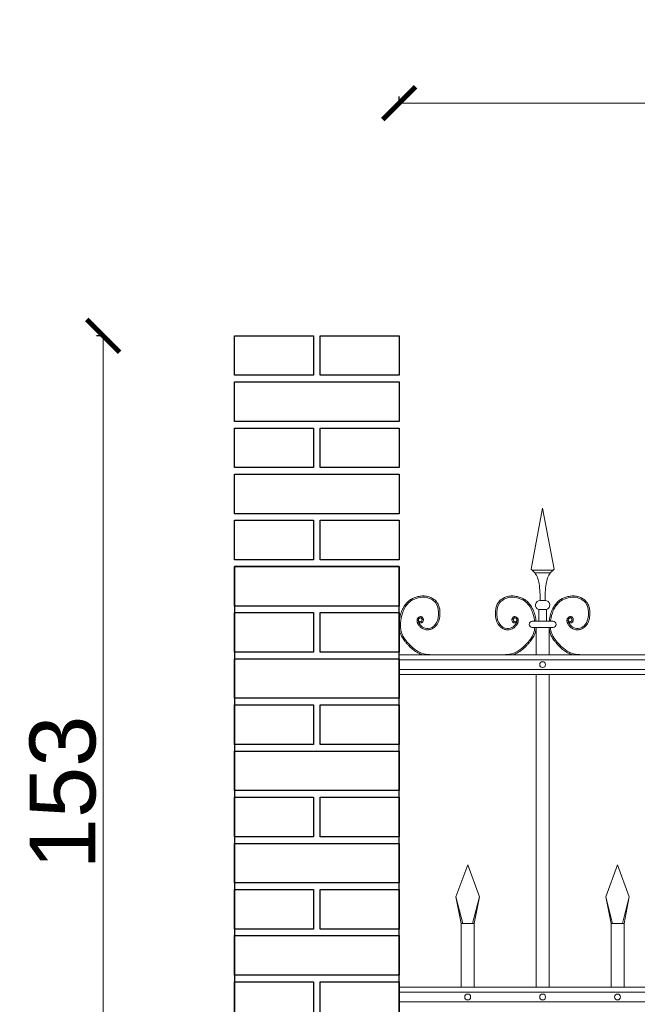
# Model space of a CAD drawing. Header units: millimetres. Extents: x 6567289036 to 6568990308, y 5976640423 to 5977332400.
# Tile 185 of 216: x 6568230276 to 6568231213, y 5976819924 to 5976821418. Entities that reach past the tile are written whole.
import ezdxf

# ---------------------------------------------------------------- set-up
doc = ezdxf.new("R2010")
doc.units = ezdxf.units.MM
doc.layers.add('01_widok', color=7, linetype='Continuous', lineweight=13)
doc.layers.add('zagospodarowanie_ wymiary', color=160, linetype='Continuous', lineweight=13)
doc.layers.add('projekt', color=10, linetype='Continuous')
doc.styles.get("Standard").update_dxf_attribs({"font": 'arial.ttf'})
doc.dimstyles.new('Copy of pzt100', dxfattribs={"dimtxt": 100, "dimasz": 50, "dimexe": 10, "dimexo": 5, "dimgap": 10, "dimtad": 1, "dimdec": 0, "dimlfac": 0.1, "dimzin": 12, "dimtxsty": 'Standard', "dimblk": 'ARCHTICK', "dimcen": 2.5, "dimclrd": 256, "dimclre": 256, "dimclrt": 256, "dimadec": 3, "dimazin": 0, "dimtfac": 1, "dimtdec": 0, "dimtix": 1, "dimtmove": 0, "dimatfit": 3, "dimfxl": 0, "dimtolj": 1, "dimlwd": -1, "dimarcsym": 0})

# ---------------------------------------------------------------- blocks, each defined once
blk = doc.blocks.new('A$C6D0402AF')
at = {"layer": '01_widok'}
for p, q in [((0.2625, 1.4602), (0.28, 1.5538)), ((0.2975, 1.4602), (0.28, 1.5538)), ((0.28, 1.4588), (0.264, 1.4588)), ((0.28, 1.4548), (0.268, 1.4548)), ((0.28, 1.4588), (0.296, 1.4588)), ((0.28, 1.4548), (0.292, 1.4548)), ((0.28, 1.4125), (0.276, 1.4125)), ((0.28, 1.4125), (0.284, 1.4125)), ((0.274, 1.3985), (0.28, 1.3985)), ((0.274, 1.3985), (0.274, 1.3805)), ((0.286, 1.3985), (0.28, 1.3985)), ((0.286, 1.3985), (0.286, 1.3805)), ((0.28, 1.3805), (0.264, 1.3805)), ((0.28, 1.3805), (0.296, 1.3805)), ((0.27, 1.371), (0.264, 1.371)), ((0.27, 1.371), (0.27, 1.329)), ((0.27, 1.371), (0.29, 1.371)), ((0.29, 1.371), (0.29, 1.329)), ((0.29, 1.371), (0.296, 1.371)), ((2.57, 1.329), (0.06, 1.329)), ((0.06, 1.3215), (2.57, 1.3215)), ((0.06, 1.3065), (2.57, 1.3065)), ((2.57, 1.299), (0.06, 1.299)), ((0.27, 1.299), (0.27, 0.819)), ((0.29, 1.299), (0.29, 0.819)), ((0.147, 0.9577), (0.165, 1.0067)), ((0.183, 0.9577), (0.165, 1.0067)), ((0.377, 0.9577), (0.395, 1.0067)), ((0.413, 0.9577), (0.395, 1.0067)), ((0.1574, 0.9167), (0.147, 0.9577)), ((0.147, 0.9577), (0.155, 0.9167)), ((0.1726, 0.9167), (0.183, 0.9577)), ((0.183, 0.9577), (0.175, 0.9167)), ((0.3874, 0.9167), (0.377, 0.9577)), ((0.377, 0.9577), (0.385, 0.9167)), ((0.4026, 0.9167), (0.413, 0.9577)), ((0.413, 0.9577), (0.405, 0.9167)), ((0.165, 0.9167), (0.155, 0.9167)), ((0.155, 0.9167), (0.155, 0.819)), ((0.165, 0.9167), (0.175, 0.9167)), ((0.175, 0.9167), (0.175, 0.819)), ((0.395, 0.9167), (0.385, 0.9167)), ((0.385, 0.9167), (0.385, 0.819)), ((0.395, 0.9167), (0.405, 0.9167)), ((0.405, 0.9167), (0.405, 0.819)), ((2.57, 0.819), (0.06, 0.819)), ((2.57, 0.8115), (0.06, 0.8115)), ((2.57, 0.7965), (0.06, 0.7965))]:
    blk.add_line(p, q, dxfattribs=at)
for centre in [(0.28, 1.314), (0.165, 0.804), (0.28, 0.804), (0.395, 0.804)]:
    blk.add_circle(centre, 0.0045, dxfattribs=at)
for centre, radius, start, end in [((0.2763, 1.4053), 0.00718, 92.058, 251.6817), ((0.2837, 1.4053), 0.00718, 288.3183, 87.942), ((0.2641, 1.3757), 0.00473, 91.3822, 268.6178), ((0.2959, 1.3757), 0.00473, 271.3822, 88.6178)]:
    blk.add_arc(centre, radius, start, end, dxfattribs=at)
for points in [[(0.2625, 1.4602), (0.268, 1.4548), (0.2746, 1.4381), (0.276, 1.4125)], [(0.2975, 1.4602), (0.292, 1.4548), (0.2854, 1.4381), (0.284, 1.4125)], [(0.0622, 1.3805), (0.0618, 1.3762), (0.062, 1.371)]]:
    blk.add_spline(points, degree=3, dxfattribs=at)
for points, knots in [([(0.0899, 1.3792), (0.091, 1.3776), (0.0934, 1.3779), (0.094, 1.3781), (0.0942, 1.3782), (0.0946, 1.3784), (0.0948, 1.3785), (0.0955, 1.3789), (0.0958, 1.3794), (0.0965, 1.3803), (0.0967, 1.3808), (0.097, 1.3818), (0.0971, 1.3823), (0.097, 1.3832), (0.097, 1.3835), (0.0969, 1.3841), (0.0968, 1.3844), (0.0965, 1.3852), (0.0962, 1.3856), (0.0955, 1.3865), (0.0951, 1.3869), (0.0943, 1.3873), (0.094, 1.3874), (0.0935, 1.3876), (0.0933, 1.3876), (0.0928, 1.3876), (0.0926, 1.3876), (0.0918, 1.3876), (0.0913, 1.3875), (0.0904, 1.387), (0.09, 1.3868), (0.0892, 1.3862), (0.0889, 1.3858), (0.0883, 1.3852), (0.0882, 1.3849), (0.0879, 1.3844), (0.0877, 1.3841), (0.0875, 1.3835), (0.0875, 1.3832), (0.0873, 1.3824), (0.0873, 1.3818), (0.0874, 1.3807), (0.0875, 1.3802), (0.0877, 1.3794), (0.0878, 1.3791), (0.088, 1.3785), (0.0881, 1.3781), (0.0884, 1.3774), (0.0886, 1.3771), (0.0891, 1.3761), (0.0894, 1.3755), (0.0906, 1.3736), (0.0916, 1.3725), (0.0942, 1.3702), (0.0961, 1.3691), (0.1, 1.3676), (0.1022, 1.3673), (0.1051, 1.3674), (0.1059, 1.3675), (0.1074, 1.3679), (0.1082, 1.3681), (0.1108, 1.3691), (0.1125, 1.3701), (0.1153, 1.3724), (0.1164, 1.3735), (0.1183, 1.376), (0.1191, 1.3773), (0.1204, 1.3801), (0.1209, 1.3815), (0.1216, 1.3843), (0.1219, 1.3858), (0.1222, 1.3883), (0.1223, 1.3894), (0.1224, 1.3916), (0.1225, 1.3928), (0.1224, 1.3961), (0.1222, 1.3983), (0.1213, 1.4027), (0.1206, 1.4048), (0.119, 1.4077), (0.1185, 1.4085), (0.1173, 1.4101), (0.1167, 1.4109), (0.1146, 1.4131), (0.113, 1.4143), (0.1095, 1.4164), (0.1076, 1.4173), (0.1045, 1.4184), (0.1033, 1.4187), (0.1008, 1.4191), (0.0996, 1.4193), (0.0963, 1.4194), (0.0943, 1.4193), (0.0911, 1.4189), (0.0899, 1.4186), (0.0868, 1.4179), (0.0848, 1.4173), (0.081, 1.4158), (0.0792, 1.4149), (0.0765, 1.4132), (0.0756, 1.4125), (0.0739, 1.4111), (0.073, 1.4103), (0.0707, 1.4078), (0.0693, 1.406), (0.067, 1.4025), (0.066, 1.4007), (0.0638, 1.3963), (0.0628, 1.3935), (0.0613, 1.3879), (0.0607, 1.385), (0.0603, 1.3815), (0.0602, 1.381), (0.06, 1.379)], [4.6165, 4.6165, 4.6165, 4.6165, 5.188367, 5.188367, 5.549428, 5.549428, 5.910489, 5.910489, 6.837983, 6.837983, 7.765478, 7.765478, 8.692972, 8.692972, 9.190028, 9.190028, 9.687083, 9.687083, 10.618534, 10.618534, 11.549985, 11.549985, 12.010547, 12.010547, 12.33998, 12.33998, 12.669414, 12.669414, 13.561099, 13.561099, 14.452783, 14.452783, 15.344467, 15.344467, 15.940368, 15.940368, 16.492607, 16.492607, 17.044846, 17.044846, 18.200205, 18.200205, 19.355563, 19.355563, 20.151118, 20.151118, 21.100453, 21.100453, 22.049789, 22.049789, 23.94846, 23.94846, 27.745803, 27.745803, 33.221248, 33.221248, 38.696693, 38.696693, 40.725069, 40.725069, 42.753445, 42.753445, 47.908007, 47.908007, 52.041948, 52.041948, 56.17589, 56.17589, 60.309831, 60.309831, 64.342201, 64.342201, 67.40836, 67.40836, 70.47452, 70.47452, 76.606839, 76.606839, 82.739158, 82.739158, 85.455708, 85.455708, 88.172258, 88.172258, 93.605357, 93.605357, 99.038456, 99.038456, 102.482403, 102.482403, 105.92635, 105.92635, 111.504268, 111.504268, 114.996104, 114.996104, 120.708661, 120.708661, 126.421218, 126.421218, 129.587167, 129.587167, 132.753115, 132.753115, 139.085012, 139.085012, 144.64085, 144.64085, 153.114925, 153.114925, 161.589001, 161.589001, 163.11027, 163.11027, 163.11027, 163.11027]), ([(0.0894, 1.3827), (0.0896, 1.3819), (0.09, 1.38), (0.094, 1.3793), (0.0958, 1.3832), (0.093, 1.3867), (0.0887, 1.3836), (0.09, 1.3775), (0.0948, 1.3712), (0.1059, 1.3677), (0.1178, 1.3756), (0.1214, 1.3909), (0.1194, 1.4085), (0.104, 1.4182), (0.0895, 1.4172), (0.0752, 1.4116), (0.0657, 1.3981), (0.0629, 1.3866), (0.0622, 1.3809), (0.0622, 1.3805)], [0, 0, 0, 0, 2.276171, 5.482858, 9.081143, 12.123133, 16.088096, 20.24215, 29.50989, 38.967775, 52.064989, 66.796785, 84.531155, 101.296087, 115.254866, 127.16367, 146.089907, 161.545397, 162.912572, 162.912572, 162.912572, 162.912572]), ([(0.2401, 1.3792), (0.239, 1.3776), (0.2366, 1.3779), (0.236, 1.3781), (0.2358, 1.3782), (0.2354, 1.3784), (0.2352, 1.3785), (0.2345, 1.3789), (0.2342, 1.3794), (0.2335, 1.3803), (0.2333, 1.3808), (0.233, 1.3818), (0.2329, 1.3823), (0.233, 1.3832), (0.233, 1.3835), (0.2331, 1.3841), (0.2332, 1.3844), (0.2335, 1.3852), (0.2338, 1.3856), (0.2345, 1.3865), (0.2349, 1.3869), (0.2357, 1.3873), (0.236, 1.3874), (0.2365, 1.3876), (0.2367, 1.3876), (0.2372, 1.3876), (0.2374, 1.3876), (0.2382, 1.3876), (0.2387, 1.3875), (0.2396, 1.387), (0.24, 1.3868), (0.2408, 1.3862), (0.2411, 1.3858), (0.2417, 1.3852), (0.2418, 1.3849), (0.2421, 1.3844), (0.2423, 1.3841), (0.2425, 1.3835), (0.2425, 1.3832), (0.2427, 1.3824), (0.2427, 1.3818), (0.2426, 1.3807), (0.2425, 1.3802), (0.2423, 1.3794), (0.2422, 1.3791), (0.242, 1.3785), (0.2419, 1.3781), (0.2416, 1.3774), (0.2414, 1.3771), (0.2409, 1.3761), (0.2406, 1.3755), (0.2394, 1.3736), (0.2384, 1.3725), (0.2358, 1.3702), (0.2339, 1.3691), (0.23, 1.3676), (0.2278, 1.3673), (0.2249, 1.3674), (0.2241, 1.3675), (0.2226, 1.3679), (0.2218, 1.3681), (0.2192, 1.3691), (0.2175, 1.3701), (0.2147, 1.3724), (0.2136, 1.3735), (0.2117, 1.376), (0.2109, 1.3773), (0.2096, 1.3801), (0.2091, 1.3815), (0.2084, 1.3843), (0.2081, 1.3858), (0.2078, 1.3883), (0.2077, 1.3894), (0.2076, 1.3916), (0.2075, 1.3928), (0.2076, 1.3961), (0.2078, 1.3983), (0.2087, 1.4027), (0.2094, 1.4048), (0.211, 1.4077), (0.2115, 1.4085), (0.2127, 1.4101), (0.2133, 1.4109), (0.2154, 1.4131), (0.217, 1.4143), (0.2205, 1.4164), (0.2224, 1.4173), (0.2255, 1.4184), (0.2267, 1.4187), (0.2292, 1.4191), (0.2304, 1.4193), (0.2337, 1.4194), (0.2357, 1.4193), (0.2389, 1.4189), (0.2401, 1.4186), (0.2432, 1.4179), (0.2452, 1.4173), (0.249, 1.4158), (0.2508, 1.4149), (0.2535, 1.4132), (0.2544, 1.4125), (0.2561, 1.4111), (0.257, 1.4103), (0.2593, 1.4078), (0.2607, 1.406), (0.263, 1.4025), (0.264, 1.4007), (0.2662, 1.3963), (0.2672, 1.3935), (0.2687, 1.3879), (0.2693, 1.385), (0.2697, 1.3815), (0.2698, 1.381), (0.2698, 1.3805)], [4.6165, 4.6165, 4.6165, 4.6165, 5.188367, 5.188367, 5.549428, 5.549428, 5.910489, 5.910489, 6.837983, 6.837983, 7.765478, 7.765478, 8.692972, 8.692972, 9.190028, 9.190028, 9.687083, 9.687083, 10.618534, 10.618534, 11.549985, 11.549985, 12.010547, 12.010547, 12.33998, 12.33998, 12.669414, 12.669414, 13.561099, 13.561099, 14.452783, 14.452783, 15.344467, 15.344467, 15.940368, 15.940368, 16.492607, 16.492607, 17.044846, 17.044846, 18.200205, 18.200205, 19.355563, 19.355563, 20.151118, 20.151118, 21.100453, 21.100453, 22.049789, 22.049789, 23.94846, 23.94846, 27.745803, 27.745803, 33.221248, 33.221248, 38.696693, 38.696693, 40.725069, 40.725069, 42.753445, 42.753445, 47.908007, 47.908007, 52.041948, 52.041948, 56.17589, 56.17589, 60.309831, 60.309831, 64.342201, 64.342201, 67.40836, 67.40836, 70.47452, 70.47452, 76.606839, 76.606839, 82.739158, 82.739158, 85.455708, 85.455708, 88.172258, 88.172258, 93.605357, 93.605357, 99.038456, 99.038456, 102.482403, 102.482403, 105.92635, 105.92635, 111.504268, 111.504268, 114.996104, 114.996104, 120.708661, 120.708661, 126.421218, 126.421218, 129.587167, 129.587167, 132.753115, 132.753115, 139.085012, 139.085012, 144.64085, 144.64085, 153.114925, 153.114925, 161.589001, 161.589001, 163.11027, 163.11027, 163.11027, 163.11027]), ([(0.2406, 1.3827), (0.2404, 1.3819), (0.24, 1.38), (0.236, 1.3793), (0.2342, 1.3832), (0.237, 1.3867), (0.2413, 1.3836), (0.24, 1.3775), (0.2352, 1.3712), (0.2241, 1.3677), (0.2122, 1.3756), (0.2086, 1.3909), (0.2106, 1.4085), (0.226, 1.4182), (0.2405, 1.4172), (0.2548, 1.4116), (0.2643, 1.3981), (0.2671, 1.3866), (0.2678, 1.3809), (0.2678, 1.3805)], [0, 0, 0, 0, 2.276171, 5.482858, 9.081143, 12.123133, 16.088096, 20.24215, 29.50989, 38.967775, 52.064989, 66.796785, 84.531155, 101.296087, 115.254866, 127.16367, 146.089907, 161.545397, 162.912572, 162.912572, 162.912572, 162.912572]), ([(0.3199, 1.3792), (0.321, 1.3776), (0.3234, 1.3779), (0.324, 1.3781), (0.3242, 1.3782), (0.3246, 1.3784), (0.3248, 1.3785), (0.3255, 1.3789), (0.3258, 1.3794), (0.3265, 1.3803), (0.3267, 1.3808), (0.327, 1.3818), (0.3271, 1.3823), (0.327, 1.3832), (0.327, 1.3835), (0.3269, 1.3841), (0.3268, 1.3844), (0.3265, 1.3852), (0.3262, 1.3856), (0.3255, 1.3865), (0.3251, 1.3869), (0.3243, 1.3873), (0.324, 1.3874), (0.3235, 1.3876), (0.3233, 1.3876), (0.3228, 1.3876), (0.3226, 1.3876), (0.3218, 1.3876), (0.3213, 1.3875), (0.3204, 1.387), (0.32, 1.3868), (0.3192, 1.3862), (0.3189, 1.3858), (0.3183, 1.3852), (0.3182, 1.3849), (0.3179, 1.3844), (0.3177, 1.3841), (0.3175, 1.3835), (0.3175, 1.3832), (0.3173, 1.3824), (0.3173, 1.3818), (0.3174, 1.3807), (0.3175, 1.3802), (0.3177, 1.3794), (0.3178, 1.3791), (0.318, 1.3785), (0.3181, 1.3781), (0.3184, 1.3774), (0.3186, 1.3771), (0.3191, 1.3761), (0.3194, 1.3755), (0.3206, 1.3736), (0.3216, 1.3725), (0.3242, 1.3702), (0.3261, 1.3691), (0.33, 1.3676), (0.3322, 1.3673), (0.3351, 1.3674), (0.3359, 1.3675), (0.3374, 1.3679), (0.3382, 1.3681), (0.3408, 1.3691), (0.3425, 1.3701), (0.3453, 1.3724), (0.3464, 1.3735), (0.3483, 1.376), (0.3491, 1.3773), (0.3504, 1.3801), (0.3509, 1.3815), (0.3516, 1.3843), (0.3519, 1.3858), (0.3522, 1.3883), (0.3523, 1.3894), (0.3524, 1.3916), (0.3525, 1.3928), (0.3524, 1.3961), (0.3522, 1.3983), (0.3513, 1.4027), (0.3506, 1.4048), (0.349, 1.4077), (0.3485, 1.4085), (0.3473, 1.4101), (0.3467, 1.4109), (0.3446, 1.4131), (0.343, 1.4143), (0.3395, 1.4164), (0.3376, 1.4173), (0.3345, 1.4184), (0.3333, 1.4187), (0.3308, 1.4191), (0.3296, 1.4193), (0.3263, 1.4194), (0.3243, 1.4193), (0.3211, 1.4189), (0.3199, 1.4186), (0.3168, 1.4179), (0.3148, 1.4173), (0.311, 1.4158), (0.3092, 1.4149), (0.3065, 1.4132), (0.3056, 1.4125), (0.3039, 1.4111), (0.303, 1.4103), (0.3007, 1.4078), (0.2993, 1.406), (0.297, 1.4025), (0.296, 1.4007), (0.2938, 1.3963), (0.2928, 1.3935), (0.2913, 1.3879), (0.2907, 1.385), (0.2903, 1.3815), (0.2902, 1.381), (0.2902, 1.3805)], [4.6165, 4.6165, 4.6165, 4.6165, 5.188367, 5.188367, 5.549428, 5.549428, 5.910489, 5.910489, 6.837983, 6.837983, 7.765478, 7.765478, 8.692972, 8.692972, 9.190028, 9.190028, 9.687083, 9.687083, 10.618534, 10.618534, 11.549985, 11.549985, 12.010547, 12.010547, 12.33998, 12.33998, 12.669414, 12.669414, 13.561099, 13.561099, 14.452783, 14.452783, 15.344467, 15.344467, 15.940368, 15.940368, 16.492607, 16.492607, 17.044846, 17.044846, 18.200205, 18.200205, 19.355563, 19.355563, 20.151118, 20.151118, 21.100453, 21.100453, 22.049789, 22.049789, 23.94846, 23.94846, 27.745803, 27.745803, 33.221248, 33.221248, 38.696693, 38.696693, 40.725069, 40.725069, 42.753445, 42.753445, 47.908007, 47.908007, 52.041948, 52.041948, 56.17589, 56.17589, 60.309831, 60.309831, 64.342201, 64.342201, 67.40836, 67.40836, 70.47452, 70.47452, 76.606839, 76.606839, 82.739158, 82.739158, 85.455708, 85.455708, 88.172258, 88.172258, 93.605357, 93.605357, 99.038456, 99.038456, 102.482403, 102.482403, 105.92635, 105.92635, 111.504268, 111.504268, 114.996104, 114.996104, 120.708661, 120.708661, 126.421218, 126.421218, 129.587167, 129.587167, 132.753115, 132.753115, 139.085012, 139.085012, 144.64085, 144.64085, 153.114925, 153.114925, 161.589001, 161.589001, 163.11027, 163.11027, 163.11027, 163.11027]), ([(0.3194, 1.3827), (0.3196, 1.3819), (0.32, 1.38), (0.324, 1.3793), (0.3258, 1.3832), (0.323, 1.3867), (0.3187, 1.3836), (0.32, 1.3775), (0.3248, 1.3712), (0.3359, 1.3677), (0.3478, 1.3756), (0.3514, 1.3909), (0.3494, 1.4085), (0.334, 1.4182), (0.3195, 1.4172), (0.3052, 1.4116), (0.2957, 1.3981), (0.2929, 1.3866), (0.2922, 1.3809), (0.2922, 1.3805)], [0, 0, 0, 0, 2.276171, 5.482858, 9.081143, 12.123133, 16.088096, 20.24215, 29.50989, 38.967775, 52.064989, 66.796785, 84.531155, 101.296087, 115.254866, 127.16367, 146.089907, 161.545397, 162.912572, 162.912572, 162.912572, 162.912572]), ([(0.06, 1.371), (0.06, 1.379), (0.0602, 1.3687), (0.0606, 1.366), (0.061, 1.3644), (0.0618, 1.3616), (0.0623, 1.3605), (0.0632, 1.3582), (0.0638, 1.3572), (0.0656, 1.354), (0.067, 1.352), (0.0695, 1.3488), (0.0705, 1.3476), (0.0726, 1.3453), (0.0735, 1.3443), (0.0765, 1.3412), (0.0785, 1.3393), (0.0817, 1.3366), (0.0826, 1.3359), (0.0857, 1.3337), (0.0878, 1.3325), (0.0921, 1.3305), (0.0943, 1.3297), (0.0964, 1.329)], [172.067248, 172.067248, 172.067248, 172.067248, 175.307441, 175.307441, 179.950369, 179.950369, 183.428024, 183.428024, 186.90568, 186.90568, 193.860991, 193.860991, 198.444931, 198.444931, 202.5856, 202.5856, 210.86694, 210.86694, 214.411979, 214.411979, 221.502058, 221.502058, 227.966753, 227.966753, 227.966753, 227.966753]), ([(0.062, 1.371), (0.0623, 1.3678), (0.0642, 1.3578), (0.0738, 1.3465), (0.085, 1.3358), (0.097, 1.33), (0.1074, 1.3293), (0.1131, 1.3291), (0.1145, 1.329)], [172.218122, 172.218122, 172.218122, 172.218122, 181.855132, 202.579273, 214.575372, 228.542226, 241.353249, 245.573586, 245.573586, 245.573586, 245.573586]), ([(0.268, 1.371), (0.2677, 1.3678), (0.2658, 1.3578), (0.2562, 1.3465), (0.245, 1.3358), (0.233, 1.33), (0.2226, 1.3293), (0.2169, 1.3291), (0.2155, 1.329)], [172.218122, 172.218122, 172.218122, 172.218122, 181.855132, 202.579273, 214.575372, 228.542226, 241.353249, 245.573586, 245.573586, 245.573586, 245.573586]), ([(0.27, 1.371), (0.2699, 1.3699), (0.2698, 1.3687), (0.2694, 1.366), (0.269, 1.3644), (0.2682, 1.3616), (0.2677, 1.3605), (0.2668, 1.3582), (0.2662, 1.3572), (0.2644, 1.354), (0.263, 1.352), (0.2605, 1.3488), (0.2595, 1.3476), (0.2574, 1.3453), (0.2565, 1.3443), (0.2535, 1.3412), (0.2515, 1.3393), (0.2483, 1.3366), (0.2474, 1.3359), (0.2443, 1.3337), (0.2422, 1.3325), (0.2379, 1.3305), (0.2357, 1.3297), (0.2336, 1.329)], [172.067248, 172.067248, 172.067248, 172.067248, 175.307441, 175.307441, 179.950369, 179.950369, 183.428024, 183.428024, 186.90568, 186.90568, 193.860991, 193.860991, 198.444931, 198.444931, 202.5856, 202.5856, 210.86694, 210.86694, 214.411979, 214.411979, 221.502058, 221.502058, 227.966753, 227.966753, 227.966753, 227.966753]), ([(0.29, 1.371), (0.2901, 1.3699), (0.2902, 1.3687), (0.2906, 1.366), (0.291, 1.3644), (0.2918, 1.3616), (0.2923, 1.3605), (0.2932, 1.3582), (0.2938, 1.3572), (0.2956, 1.354), (0.297, 1.352), (0.2995, 1.3488), (0.3005, 1.3476), (0.3026, 1.3453), (0.3035, 1.3443), (0.3065, 1.3412), (0.3085, 1.3393), (0.3117, 1.3366), (0.3126, 1.3359), (0.3157, 1.3337), (0.3178, 1.3325), (0.3221, 1.3305), (0.3243, 1.3297), (0.3264, 1.329)], [172.067248, 172.067248, 172.067248, 172.067248, 175.307441, 175.307441, 179.950369, 179.950369, 183.428024, 183.428024, 186.90568, 186.90568, 193.860991, 193.860991, 198.444931, 198.444931, 202.5856, 202.5856, 210.86694, 210.86694, 214.411979, 214.411979, 221.502058, 221.502058, 227.966753, 227.966753, 227.966753, 227.966753]), ([(0.292, 1.371), (0.2923, 1.3678), (0.2942, 1.3578), (0.3038, 1.3465), (0.315, 1.3358), (0.327, 1.33), (0.3374, 1.3293), (0.3431, 1.3291), (0.3445, 1.329)], [172.218122, 172.218122, 172.218122, 172.218122, 181.855132, 202.579273, 214.575372, 228.542226, 241.353249, 245.573586, 245.573586, 245.573586, 245.573586])]:
    blk.add_open_spline(points, degree=3, knots=knots, dxfattribs=at)
blk = doc.blocks.new('A$C429E1D4B')
at = {"layer": 'projekt'}
for points in [[(0, 153), (12, 153), (12, 147), (0, 147)], [(13, 153), (25, 153), (25, 147), (13, 147)], [(0, 146), (25, 146), (25, 140), (0, 140)], [(0, 139), (12, 139), (12, 133), (0, 133)], [(13, 139), (25, 139), (25, 133), (13, 133)], [(0, 132), (25, 132), (25, 126), (0, 126)], [(0, 125), (12, 125), (12, 119), (0, 119)], [(13, 125), (25, 125), (25, 119), (13, 119)], [(0, 118), (25, 118), (25, 112), (0, 112)], [(0, 111), (12, 111), (12, 105), (0, 105)], [(13, 111), (25, 111), (25, 105), (13, 105)], [(0, 104), (25, 104), (25, 98), (0, 98)], [(0, 97), (12, 97), (12, 91), (0, 91)], [(13, 97), (25, 97), (25, 91), (13, 91)], [(0, 90), (25, 90), (25, 84), (0, 84)], [(0, 83), (12, 83), (12, 77), (0, 77)], [(13, 83), (25, 83), (25, 77), (13, 77)], [(0, 76), (25, 76), (25, 70), (0, 70)], [(0, 69), (12, 69), (12, 63), (0, 63)], [(13, 69), (25, 69), (25, 63), (13, 63)], [(0, 62), (25, 62), (25, 56), (0, 56)], [(0, 55), (12, 55), (12, 49), (0, 49)], [(13, 55), (25, 55), (25, 49), (13, 49)]]:
    blk.add_lwpolyline(points, close=True, dxfattribs=at)
blk.add_lwpolyline([(25, 3), (25, 118), (0, 118), (0, 3)], dxfattribs=at)
blk = doc.blocks.new('_ARCHTICK')
at = {"color": 0, "linetype": 'ByBlock', "const_width": 0.15}
blk.add_lwpolyline([(-0.5, -0.5), (0.5, 0.5)], dxfattribs=at)
blk = doc.blocks.new('*D358')
at = {"layer": 'Defpoints', "color": 0, "lineweight": 30}
for p in [(6568230851.591805, 5976821291.165193), (6568230851.591805, 5976819420.148302), (6568233332.960632, 5976819420.148303)]:
    blk.add_point(p, dxfattribs=at)
at = {"layer": 'zagospodarowanie_ wymiary', "lineweight": -2}
for p, q in [((6568230851.591805, 5976821290.165193), (6568230851.591805, 5976821301.165193)), ((6568233332.960632, 5976821290.165194), (6568233332.960632, 5976821301.165194))]:
    blk.add_line(p, q, dxfattribs=at)
at = {"layer": 'zagospodarowanie_ wymiary'}
blk.add_line((6568233332.960632, 5976821291.165194), (6568230851.591805, 5976821291.165193), dxfattribs=at)
at = {"layer": 'zagospodarowanie_ wymiary', "xscale": 50, "yscale": 50, "zscale": 50}
for p, rotation in [((6568230851.591805, 5976821291.165193), 180.0000000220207), ((6568233332.960632, 5976821291.165194), 2.202070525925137e-08)]:
    blk.add_blockref('_ARCHTICK', p, dxfattribs=dict(at, rotation=rotation))
at = {"layer": 'zagospodarowanie_ wymiary', "insert": (6568232109.391855, 5976821352.222491), "char_height": 100, "attachment_point": 5, "rotation": 0.000000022}
blk.add_mtext('\\A1;250', dxfattribs=at)
blk = doc.blocks.new('*D365')
at = {"layer": 'Defpoints', "color": 0, "lineweight": 30}
for p in [(6568230601.591807, 5976820938.422125), (6568230402.63307, 5976819408.422107), (6568230601.591831, 5976819408.422107)]:
    blk.add_point(p, dxfattribs=at)
at = {"layer": 'zagospodarowanie_ wymiary', "lineweight": -2}
for p, q in [((6568230403.63307, 5976820938.422125), (6568230392.63307, 5976820938.422125)), ((6568230403.63307, 5976819408.422107), (6568230392.63307, 5976819408.422107))]:
    blk.add_line(p, q, dxfattribs=at)
at = {"layer": 'zagospodarowanie_ wymiary'}
blk.add_line((6568230402.63307, 5976820938.422125), (6568230402.63307, 5976819408.422107), dxfattribs=at)
at = {"layer": 'zagospodarowanie_ wymiary', "xscale": 50, "yscale": 50, "zscale": 50}
for p, rotation in [((6568230402.63307, 5976820938.422125), 90), ((6568230402.63307, 5976819408.422107), 270)]:
    blk.add_blockref('_ARCHTICK', p, dxfattribs=dict(at, rotation=rotation))
at = {"layer": 'zagospodarowanie_ wymiary', "insert": (6568230341.541664, 5976820245.688945), "char_height": 100, "attachment_point": 5, "rotation": 90}
blk.add_mtext('\\A1;153', dxfattribs=at)

msp = doc.modelspace()

# ---------------------------------------------------------------- block references
at = {"xscale": 10, "yscale": 10, "zscale": 10}
msp.add_blockref('A$C429E1D4B', (6568230601.591827, 5976819408.422105), dxfattribs=at)
at = {"xscale": 988.5931585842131, "yscale": 988.5931585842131, "zscale": 988.5931585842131, "rotation": 3.128671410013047e-08}
msp.add_blockref('A$C6D0402AF', (6568230792.276216, 5976819140.554324), dxfattribs=at)

# ---------------------------------------------------------------- dimensions: what is measured, and where the dimension line sits
at = {"layer": 'zagospodarowanie_ wymiary'}
dim = msp.add_linear_dim(base=(6568230851.591805, 5976821291.165193), p1=(6568233332.960632, 5976819420.148303), p2=(6568230851.591805, 5976819420.148302), angle=180.000000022, text='250', dimstyle='Copy of pzt100', dxfattribs=at)
dim.commit()
dim.dimension.update_dxf_attribs({"geometry": '*D358', "text_midpoint": (6568232109.391856, 5976821291.165193), "dimtype": 161})
dim = msp.add_linear_dim(base=(6568230402.63307, 5976819408.422107), p1=(6568230601.591804, 5976820938.422123), p2=(6568230601.591827, 5976819408.422105), angle=90, dimstyle='Copy of pzt100', dxfattribs=at)
dim.commit()
dim.dimension.update_dxf_attribs({"geometry": '*D365', "text_midpoint": (6568230402.633069, 5976820245.688945), "dimtype": 160})

doc.saveas('drawing.dxf')
